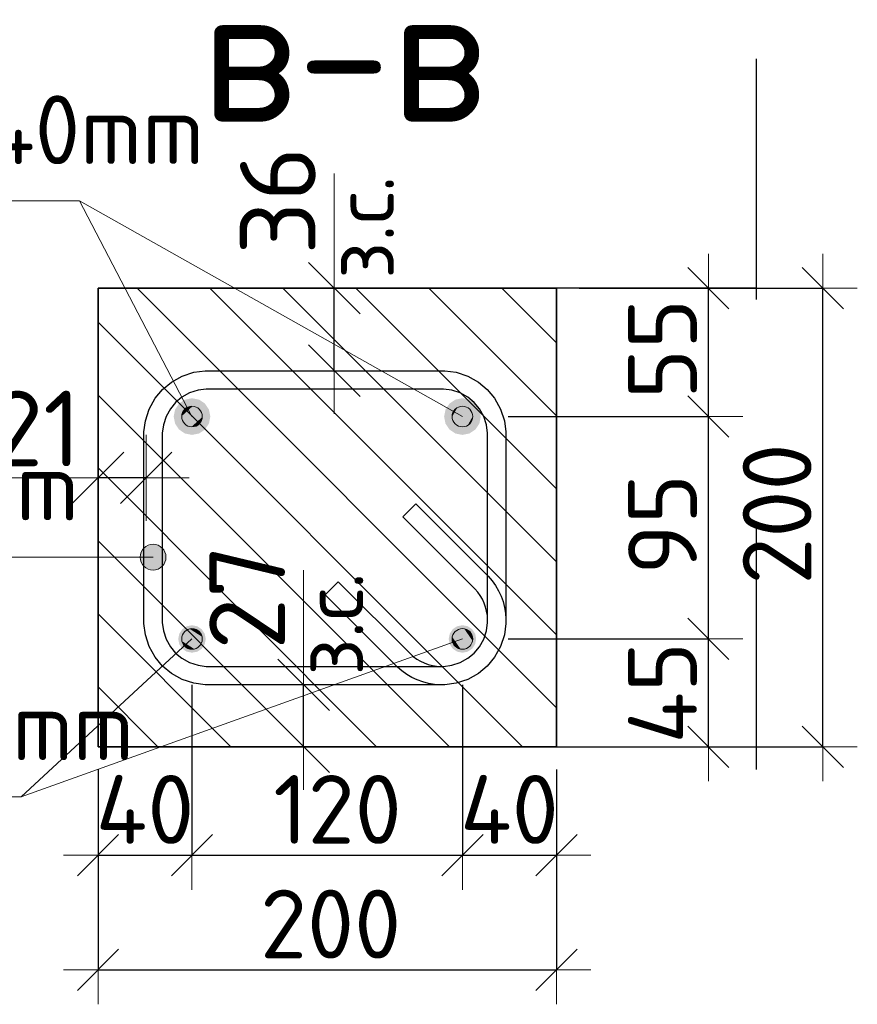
# Model space of a CAD drawing. Header units: metres. Extents: x -38 to 98, y -15 to 21.
# Tile 113 of 124: x 87.884 to 88.249, y -6.725 to -6.296. Entities that reach past the tile are written whole.
import ezdxf

# ---------------------------------------------------------------- set-up
doc = ezdxf.new("R2010")
doc.units = ezdxf.units.M
doc.header["$PDMODE"] = 65
doc.linetypes.add('______4', pattern=[0.135, 0.105, -0.03])
for name, color, linetype, lineweight in [('XR$5$Арм.стержн. Хомут', 240, 'Continuous', 35), ('XR$5$Арм.стержн.горизонт. 1', 180, 'Continuous', 35), ('XR$5$Арм.стержн.горизонт. 2', 202, 'Continuous', 35), ('XR$5$Перекрытие (1)', 7, 'Continuous', 35), ('XR$5$Размерная линия (1)', 7, 'Continuous', 13), ('XR$5$Размерная линия_ общее', 7, 'Continuous', 13)]:
    doc.layers.add(name, color=color, linetype=linetype, lineweight=lineweight)
doc.styles.add('ISOCPEUR', font='txt')
doc.dimstyles.new('DIMSTYLE_11', dxfattribs={"dimtxt": 0.033, "dimasz": 0.0375, "dimexe": 0, "dimexo": 0, "dimgap": 0.0165, "dimtad": 2, "dimdec": 0, "dimlfac": 1000, "dimrnd": 1, "dimzin": 12, "dimdsep": 46, "dimtxsty": 'ISOCPEUR', "dimblk1": 'ALL_ML_STRICH', "dimblk2": 'ALL_ML_STRICH', "dimsah": 1, "dimcen": 0, "dimclrd": 7, "dimclre": 256, "dimclrt": 7, "dimadec": 0, "dimazin": 0, "dimtfac": 1, "dimtdec": 0, "dimtix": 1, "dimtmove": 2, "dimatfit": 3, "dimfxl": 0, "dimtvp": 1.2, "dimtzin": 0, "dimlwd": 0, "dimlwe": -3, "dimarcsym": 0})
doc.dimstyles.new('DIMSTYLE_23', dxfattribs={"dimtxt": 0.03, "dimasz": 0.03, "dimexe": 0, "dimexo": 0, "dimgap": 0.015, "dimtad": 2, "dimdec": 0, "dimlfac": 1000, "dimrnd": 5, "dimzin": 12, "dimdsep": 46, "dimtxsty": 'ISOCPEUR', "dimblk1": 'ALL_ML_STRICH', "dimblk2": 'ALL_ML_STRICH', "dimsah": 1, "dimcen": 0, "dimclrd": 7, "dimclre": 256, "dimclrt": 7, "dimadec": 0, "dimazin": 0, "dimtfac": 1, "dimtdec": 0, "dimtix": 1, "dimtmove": 2, "dimatfit": 3, "dimfxl": 0, "dimtvp": 1.2, "dimtzin": 0, "dimlwd": 0, "dimlwe": -3, "dimarcsym": 0})
doc.dimstyles.new('DIMSTYLE_24', dxfattribs={"dimtxt": 0.03, "dimasz": 0.03, "dimexe": 0, "dimexo": 0, "dimgap": 0.015, "dimtad": 2, "dimdec": 0, "dimlfac": 1000, "dimrnd": 5, "dimzin": 12, "dimdsep": 46, "dimtxsty": 'ISOCPEUR', "dimblk1": 'ALL_ML_STRICH', "dimblk2": 'ALL_ML_STRICH', "dimsah": 1, "dimcen": 0, "dimclrd": 7, "dimclre": 256, "dimclrt": 7, "dimadec": 0, "dimazin": 0, "dimtfac": 1, "dimtdec": 0, "dimtix": 1, "dimtmove": 2, "dimatfit": 3, "dimfxl": 0, "dimtzin": 0, "dimlwd": 0, "dimlwe": -3, "dimarcsym": 0})

# ---------------------------------------------------------------- blocks, each defined once
blk = doc.blocks.new('ALL_ML_STRICH')
at = {"color": 0, "linetype": 'ByBlock', "lineweight": -2}
for p, q in [((0, -0.5), (0, 0.5)), ((-0.3, -0.3), (0.3, 0.3)), ((-1, 0), (0.5, 0))]:
    blk.add_line(p, q, dxfattribs=at)
blk = doc.blocks.new('*D409')
at = {"layer": 'DEFPOINTS', "color": 7, "linetype": 'Continuous', "lineweight": 13, "transparency": 33554687}
for p in [(87.95908, -6.56571), (87.91808, -6.61271), (87.91808, -6.66006)]:
    blk.add_point(p, dxfattribs=at)
at = {"layer": 'XR$5$Размерная линия (1)', "color": 9, "linetype": 'Continuous', "lineweight": -2, "true_color": 0xc7c7c7, "transparency": 33554687}
for p, q in [((87.95908, -6.58571), (87.95908, -6.66006)), ((87.91808, -6.63271), (87.91808, -6.66006))]:
    blk.add_line(p, q, dxfattribs=at)
at = {"layer": 'XR$5$Размерная линия (1)', "color": 7, "linetype": 'Continuous', "lineweight": -2, "transparency": 33554687}
blk.add_line((87.91808, -6.66006), (87.95908, -6.66006), dxfattribs=at)
at = {"layer": 'XR$5$Размерная линия (1)', "color": 7, "linetype": 'Continuous', "lineweight": 13, "transparency": 33554687, "xscale": 0.03, "yscale": 0.03, "zscale": 0.03, "rotation": 180}
blk.add_blockref('ALL_ML_STRICH', (87.91808, -6.66006), dxfattribs=at)
at = {"layer": 'XR$5$Размерная линия (1)', "color": 7, "linetype": 'Continuous', "lineweight": 13, "transparency": 33554687, "xscale": 0.03, "yscale": 0.03, "zscale": 0.03}
blk.add_blockref('ALL_ML_STRICH', (87.95908, -6.66006), dxfattribs=at)
at = {"layer": 'XR$5$Размерная линия (1)', "color": 7, "linetype": 'Continuous', "lineweight": 13, "transparency": 33554687, "insert": (87.93858, -6.64006), "char_height": 0.03, "width": 0.06, "attachment_point": 5, "style": 'ISOCPEUR'}
blk.add_mtext('\\A1;{40}', dxfattribs=at)
blk = doc.blocks.new('*D410')
at = {"layer": 'DEFPOINTS', "color": 7, "linetype": 'Continuous', "lineweight": 13, "transparency": 33554687}
for p in [(87.95908, -6.56571), (88.07708, -6.56571), (87.95908, -6.66006)]:
    blk.add_point(p, dxfattribs=at)
at = {"layer": 'XR$5$Размерная линия (1)', "color": 9, "linetype": 'Continuous', "lineweight": -2, "true_color": 0xc7c7c7, "transparency": 33554687}
for p, q in [((87.95908, -6.58571), (87.95908, -6.66006)), ((88.07708, -6.58571), (88.07708, -6.66006))]:
    blk.add_line(p, q, dxfattribs=at)
at = {"layer": 'XR$5$Размерная линия (1)', "color": 7, "linetype": 'Continuous', "lineweight": -2, "transparency": 33554687}
blk.add_line((87.95908, -6.66006), (88.07708, -6.66006), dxfattribs=at)
at = {"layer": 'XR$5$Размерная линия (1)', "color": 7, "linetype": 'Continuous', "lineweight": 13, "transparency": 33554687, "xscale": 0.03, "yscale": 0.03, "zscale": 0.03, "rotation": 180}
blk.add_blockref('ALL_ML_STRICH', (87.95908, -6.66006), dxfattribs=at)
at = {"layer": 'XR$5$Размерная линия (1)', "color": 7, "linetype": 'Continuous', "lineweight": 13, "transparency": 33554687, "xscale": 0.03, "yscale": 0.03, "zscale": 0.03}
blk.add_blockref('ALL_ML_STRICH', (88.07708, -6.66006), dxfattribs=at)
at = {"layer": 'XR$5$Размерная линия (1)', "color": 7, "linetype": 'Continuous', "lineweight": 13, "transparency": 33554687, "insert": (88.02258, -6.64006), "char_height": 0.03, "width": 0.09, "attachment_point": 5, "style": 'ISOCPEUR'}
blk.add_mtext('\\A1;{120}', dxfattribs=at)
blk = doc.blocks.new('*D411')
at = {"layer": 'DEFPOINTS', "color": 7, "linetype": 'Continuous', "lineweight": 13, "transparency": 33554687}
for p in [(88.07708, -6.56571), (88.11808, -6.61271), (88.07708, -6.66006)]:
    blk.add_point(p, dxfattribs=at)
at = {"layer": 'XR$5$Размерная линия (1)', "color": 9, "linetype": 'Continuous', "lineweight": -2, "true_color": 0xc7c7c7, "transparency": 33554687}
for p, q in [((88.07708, -6.58571), (88.07708, -6.66006)), ((88.11808, -6.63271), (88.11808, -6.66006))]:
    blk.add_line(p, q, dxfattribs=at)
at = {"layer": 'XR$5$Размерная линия (1)', "color": 7, "linetype": 'Continuous', "lineweight": -2, "transparency": 33554687}
blk.add_line((88.07708, -6.66006), (88.11808, -6.66006), dxfattribs=at)
at = {"layer": 'XR$5$Размерная линия (1)', "color": 7, "linetype": 'Continuous', "lineweight": 13, "transparency": 33554687, "xscale": 0.03, "yscale": 0.03, "zscale": 0.03, "rotation": 180}
blk.add_blockref('ALL_ML_STRICH', (88.07708, -6.66006), dxfattribs=at)
at = {"layer": 'XR$5$Размерная линия (1)', "color": 7, "linetype": 'Continuous', "lineweight": 13, "transparency": 33554687, "xscale": 0.03, "yscale": 0.03, "zscale": 0.03}
blk.add_blockref('ALL_ML_STRICH', (88.11808, -6.66006), dxfattribs=at)
at = {"layer": 'XR$5$Размерная линия (1)', "color": 7, "linetype": 'Continuous', "lineweight": 13, "transparency": 33554687, "insert": (88.09758, -6.64006), "char_height": 0.03, "width": 0.06, "attachment_point": 5, "style": 'ISOCPEUR'}
blk.add_mtext('\\A1;{40}', dxfattribs=at)
blk = doc.blocks.new('*D412')
at = {"layer": 'DEFPOINTS', "color": 7, "linetype": 'Continuous', "lineweight": 13, "transparency": 33554687}
for p in [(87.91808, -6.61271), (88.11808, -6.61271), (87.91808, -6.71006)]:
    blk.add_point(p, dxfattribs=at)
at = {"layer": 'XR$5$Размерная линия (1)', "color": 9, "linetype": 'Continuous', "lineweight": -2, "true_color": 0xc7c7c7, "transparency": 33554687}
for p, q in [((87.91808, -6.62271), (87.91808, -6.71006)), ((88.11808, -6.62271), (88.11808, -6.71006))]:
    blk.add_line(p, q, dxfattribs=at)
at = {"layer": 'XR$5$Размерная линия (1)', "color": 7, "linetype": 'Continuous', "lineweight": -2, "transparency": 33554687}
blk.add_line((87.91808, -6.71006), (88.11808, -6.71006), dxfattribs=at)
at = {"layer": 'XR$5$Размерная линия (1)', "color": 7, "linetype": 'Continuous', "lineweight": 13, "transparency": 33554687, "xscale": 0.03, "yscale": 0.03, "zscale": 0.03, "rotation": 180}
blk.add_blockref('ALL_ML_STRICH', (87.91808, -6.71006), dxfattribs=at)
at = {"layer": 'XR$5$Размерная линия (1)', "color": 7, "linetype": 'Continuous', "lineweight": 13, "transparency": 33554687, "xscale": 0.03, "yscale": 0.03, "zscale": 0.03}
blk.add_blockref('ALL_ML_STRICH', (88.11808, -6.71006), dxfattribs=at)
at = {"layer": 'XR$5$Размерная линия (1)', "color": 7, "linetype": 'Continuous', "lineweight": 13, "transparency": 33554687, "insert": (88.01958, -6.69006), "char_height": 0.03, "width": 0.09, "attachment_point": 5, "style": 'ISOCPEUR'}
blk.add_mtext('\\A1;{200}', dxfattribs=at)
blk = doc.blocks.new('*D413')
at = {"layer": 'DEFPOINTS', "color": 7, "linetype": 'Continuous', "lineweight": 13, "transparency": 33554687}
for p in [(88.11808, -6.41271), (88.12023, -6.61271), (88.23438, -6.61271)]:
    blk.add_point(p, dxfattribs=at)
at = {"layer": 'XR$5$Размерная линия (1)', "color": 9, "linetype": 'Continuous', "lineweight": -2, "true_color": 0xc7c7c7, "transparency": 33554687}
for p, q in [((88.12808, -6.41271), (88.23438, -6.41271)), ((88.13023, -6.61271), (88.23438, -6.61271))]:
    blk.add_line(p, q, dxfattribs=at)
at = {"layer": 'XR$5$Размерная линия (1)', "color": 7, "linetype": 'Continuous', "lineweight": -2, "transparency": 33554687}
blk.add_line((88.23438, -6.61271), (88.23438, -6.41271), dxfattribs=at)
at = {"layer": 'XR$5$Размерная линия (1)', "color": 7, "linetype": 'Continuous', "lineweight": 13, "transparency": 33554687, "xscale": 0.03, "yscale": 0.03, "zscale": 0.03}
for p, rotation in [((88.23438, -6.41271), 90), ((88.23438, -6.61271), 270)]:
    blk.add_blockref('ALL_ML_STRICH', p, dxfattribs=dict(at, rotation=rotation))
at = {"layer": 'XR$5$Размерная линия (1)', "color": 7, "linetype": 'Continuous', "lineweight": 13, "transparency": 33554687, "insert": (88.21438, -6.51121), "char_height": 0.03, "width": 0.09, "attachment_point": 5, "rotation": 90, "style": 'ISOCPEUR'}
blk.add_mtext('\\A1;{200}', dxfattribs=at)
blk = doc.blocks.new('*D458')
at = {"layer": 'DEFPOINTS', "color": 7, "linetype": 'Continuous', "lineweight": 13, "transparency": 33554687}
for p in [(87.93908, -6.49542), (87.93908, -6.5129), (87.91808, -6.53541)]:
    blk.add_point(p, dxfattribs=at)
at = {"layer": 'XR$5$Размерная линия_ общее', "color": 253, "linetype": 'Continuous', "lineweight": -2, "true_color": 0xa0a0a0, "transparency": 33554687}
for p, q in [((87.91808, -6.51541), (87.91808, -6.49542)), ((87.93908, -6.49542), (87.93908, -6.49542))]:
    blk.add_line(p, q, dxfattribs=at)
at = {"layer": 'XR$5$Размерная линия_ общее', "color": 7, "linetype": 'Continuous', "lineweight": -2, "transparency": 33554687}
blk.add_line((87.93908, -6.49542), (87.91808, -6.49542), dxfattribs=at)
at = {"layer": 'XR$5$Размерная линия_ общее', "color": 7, "linetype": 'Continuous', "lineweight": 13, "transparency": 33554687, "xscale": 0.0375, "yscale": 0.0375, "zscale": 0.0375}
for p, rotation in [((87.91808, -6.49542), 180), ((87.93908, -6.49542), 360)]:
    blk.add_blockref('ALL_ML_STRICH', p, dxfattribs=dict(at, rotation=rotation))
at = {"layer": 'XR$5$Размерная линия_ общее', "color": 7, "linetype": 'Continuous', "lineweight": 13, "transparency": 33554687, "insert": (87.89113, -6.47392), "char_height": 0.033, "width": 0.066, "attachment_point": 5, "style": 'ISOCPEUR'}
blk.add_mtext('\\A1;{21}', dxfattribs=at)
at = {"layer": 'XR$5$Размерная линия_ общее', "color": 7, "linetype": 'Continuous', "lineweight": 13, "transparency": 33554687, "insert": (87.86679, -6.54531), "char_height": 0.027, "width": 0.00135, "attachment_point": 1, "rotation": 180, "line_spacing_factor": 0.60241, "style": 'ISOCPEUR'}
blk.add_mtext('з.с.', dxfattribs=at)
blk = doc.blocks.new('*D459')
at = {"layer": 'DEFPOINTS', "color": 7, "linetype": 'Continuous', "lineweight": 13, "transparency": 33554687}
for p in [(88.04778, -6.58571), (88.00779, -6.61271), (88.0206, -6.61271)]:
    blk.add_point(p, dxfattribs=at)
at = {"layer": 'XR$5$Размерная линия_ общее', "color": 253, "linetype": 'Continuous', "lineweight": -2, "true_color": 0xa0a0a0, "transparency": 33554687}
for p, q in [((88.02778, -6.58571), (88.00779, -6.58571)), ((88.00779, -6.61271), (88.00779, -6.61271))]:
    blk.add_line(p, q, dxfattribs=at)
at = {"layer": 'XR$5$Размерная линия_ общее', "color": 7, "linetype": 'Continuous', "lineweight": -2, "transparency": 33554687}
blk.add_line((88.00779, -6.61271), (88.00779, -6.58571), dxfattribs=at)
at = {"layer": 'XR$5$Размерная линия_ общее', "color": 7, "linetype": 'Continuous', "lineweight": 13, "transparency": 33554687, "xscale": 0.0375, "yscale": 0.0375, "zscale": 0.0375}
for p, rotation in [((88.00779, -6.58571), 90), ((88.00779, -6.61271), 270)]:
    blk.add_blockref('ALL_ML_STRICH', p, dxfattribs=dict(at, rotation=rotation))
at = {"layer": 'XR$5$Размерная линия_ общее', "color": 7, "linetype": 'Continuous', "lineweight": 13, "transparency": 33554687, "insert": (87.98314, -6.54754), "char_height": 0.033, "width": 0.066, "attachment_point": 5, "rotation": 90, "style": 'ISOCPEUR'}
blk.add_mtext('\\A1;{27}', dxfattribs=at)
at = {"layer": 'XR$5$Размерная линия_ общее', "color": 7, "linetype": 'Continuous', "lineweight": 13, "transparency": 33554687, "insert": (88.00681, -6.5817), "char_height": 0.027, "width": 0.00135, "attachment_point": 1, "rotation": 90, "line_spacing_factor": 0.60241, "style": 'ISOCPEUR'}
blk.add_mtext('з.с.', dxfattribs=at)
blk = doc.blocks.new('*D559')
at = {"layer": 'DEFPOINTS', "color": 7, "linetype": 'Continuous', "lineweight": 13, "transparency": 33554687}
for p in [(88.06116, -6.41271), (88.02118, -6.44871), (88.03399, -6.44871)]:
    blk.add_point(p, dxfattribs=at)
at = {"layer": 'XR$5$Размерная линия_ общее', "color": 253, "linetype": 'Continuous', "lineweight": -2, "true_color": 0xa0a0a0, "transparency": 33554687}
for p, q in [((88.04116, -6.41271), (88.02118, -6.41271)), ((88.02118, -6.44871), (88.02118, -6.44871))]:
    blk.add_line(p, q, dxfattribs=at)
at = {"layer": 'XR$5$Размерная линия_ общее', "color": 7, "linetype": 'Continuous', "lineweight": -2, "transparency": 33554687}
blk.add_line((88.02118, -6.44871), (88.02118, -6.41271), dxfattribs=at)
at = {"layer": 'XR$5$Размерная линия_ общее', "color": 7, "linetype": 'Continuous', "lineweight": 13, "transparency": 33554687, "xscale": 0.0375, "yscale": 0.0375, "zscale": 0.0375}
for p, rotation in [((88.02118, -6.41271), 90), ((88.02118, -6.44871), 270)]:
    blk.add_blockref('ALL_ML_STRICH', p, dxfattribs=dict(at, rotation=rotation))
at = {"layer": 'XR$5$Размерная линия_ общее', "color": 7, "linetype": 'Continuous', "lineweight": 13, "transparency": 33554687, "insert": (87.99653, -6.37454), "char_height": 0.033, "width": 0.066, "attachment_point": 5, "rotation": 90, "style": 'ISOCPEUR'}
blk.add_mtext('\\A1;{36}', dxfattribs=at)
at = {"layer": 'XR$5$Размерная линия_ общее', "color": 7, "linetype": 'Continuous', "lineweight": 13, "transparency": 33554687, "insert": (88.0202, -6.4087), "char_height": 0.027, "width": 0.00135, "attachment_point": 1, "rotation": 90, "line_spacing_factor": 0.60241, "style": 'ISOCPEUR'}
blk.add_mtext('з.с.', dxfattribs=at)
blk = doc.blocks.new('*D560')
at = {"layer": 'DEFPOINTS', "color": 7, "linetype": 'Continuous', "lineweight": 13, "transparency": 33554687}
for p in [(88.07708, -6.56571), (88.11808, -6.61271), (88.18438, -6.61271)]:
    blk.add_point(p, dxfattribs=at)
at = {"layer": 'XR$5$Размерная линия (1)', "color": 9, "linetype": 'Continuous', "lineweight": -2, "true_color": 0xc7c7c7, "transparency": 33554687}
for p, q in [((88.09708, -6.56571), (88.18438, -6.56571)), ((88.13808, -6.61271), (88.18438, -6.61271))]:
    blk.add_line(p, q, dxfattribs=at)
at = {"layer": 'XR$5$Размерная линия (1)', "color": 7, "linetype": 'Continuous', "lineweight": -2, "transparency": 33554687}
blk.add_line((88.18438, -6.61271), (88.18438, -6.56571), dxfattribs=at)
at = {"layer": 'XR$5$Размерная линия (1)', "color": 7, "linetype": 'Continuous', "lineweight": 13, "transparency": 33554687, "xscale": 0.03, "yscale": 0.03, "zscale": 0.03}
for p, rotation in [((88.18438, -6.56571), 90), ((88.18438, -6.61271), 270)]:
    blk.add_blockref('ALL_ML_STRICH', p, dxfattribs=dict(at, rotation=rotation))
at = {"layer": 'XR$5$Размерная линия (1)', "color": 7, "linetype": 'Continuous', "lineweight": 13, "transparency": 33554687, "insert": (88.16438, -6.58921), "char_height": 0.03, "width": 0.06, "attachment_point": 5, "rotation": 90, "style": 'ISOCPEUR'}
blk.add_mtext('\\A1;{45}', dxfattribs=at)
blk = doc.blocks.new('*D561')
at = {"layer": 'DEFPOINTS', "color": 7, "linetype": 'Continuous', "lineweight": 13, "transparency": 33554687}
for p in [(88.07708, -6.46871), (88.07708, -6.56571), (88.18438, -6.56571)]:
    blk.add_point(p, dxfattribs=at)
at = {"layer": 'XR$5$Размерная линия (1)', "color": 9, "linetype": 'Continuous', "lineweight": -2, "true_color": 0xc7c7c7, "transparency": 33554687}
for p, q in [((88.09708, -6.46871), (88.18438, -6.46871)), ((88.09708, -6.56571), (88.18438, -6.56571))]:
    blk.add_line(p, q, dxfattribs=at)
at = {"layer": 'XR$5$Размерная линия (1)', "color": 7, "linetype": 'Continuous', "lineweight": -2, "transparency": 33554687}
blk.add_line((88.18438, -6.56571), (88.18438, -6.46871), dxfattribs=at)
at = {"layer": 'XR$5$Размерная линия (1)', "color": 7, "linetype": 'Continuous', "lineweight": 13, "transparency": 33554687, "xscale": 0.03, "yscale": 0.03, "zscale": 0.03}
for p, rotation in [((88.18438, -6.46871), 90), ((88.18438, -6.56571), 270)]:
    blk.add_blockref('ALL_ML_STRICH', p, dxfattribs=dict(at, rotation=rotation))
at = {"layer": 'XR$5$Размерная линия (1)', "color": 7, "linetype": 'Continuous', "lineweight": 13, "transparency": 33554687, "insert": (88.16438, -6.51571), "char_height": 0.03, "width": 0.06, "attachment_point": 5, "rotation": 90, "style": 'ISOCPEUR'}
blk.add_mtext('\\A1;{95}', dxfattribs=at)
blk = doc.blocks.new('*D562')
at = {"layer": 'DEFPOINTS', "color": 7, "linetype": 'Continuous', "lineweight": 13, "transparency": 33554687}
for p in [(88.11808, -6.41271), (88.07708, -6.46871), (88.18438, -6.46871)]:
    blk.add_point(p, dxfattribs=at)
at = {"layer": 'XR$5$Размерная линия (1)', "color": 9, "linetype": 'Continuous', "lineweight": -2, "true_color": 0xc7c7c7, "transparency": 33554687}
for p, q in [((88.13808, -6.41271), (88.18438, -6.41271)), ((88.09708, -6.46871), (88.18438, -6.46871))]:
    blk.add_line(p, q, dxfattribs=at)
at = {"layer": 'XR$5$Размерная линия (1)', "color": 7, "linetype": 'Continuous', "lineweight": -2, "transparency": 33554687}
blk.add_line((88.18438, -6.46871), (88.18438, -6.41271), dxfattribs=at)
at = {"layer": 'XR$5$Размерная линия (1)', "color": 7, "linetype": 'Continuous', "lineweight": 13, "transparency": 33554687, "xscale": 0.03, "yscale": 0.03, "zscale": 0.03}
for p, rotation in [((88.18438, -6.41271), 90), ((88.18438, -6.46871), 270)]:
    blk.add_blockref('ALL_ML_STRICH', p, dxfattribs=dict(at, rotation=rotation))
at = {"layer": 'XR$5$Размерная линия (1)', "color": 7, "linetype": 'Continuous', "lineweight": 13, "transparency": 33554687, "insert": (88.16438, -6.43921), "char_height": 0.03, "width": 0.06, "attachment_point": 5, "rotation": 90, "style": 'ISOCPEUR'}
blk.add_mtext('\\A1;{55}', dxfattribs=at)

msp = doc.modelspace()

# ---------------------------------------------------------------- hatches: boundary and pattern name
at = {"linetype": 'Continuous', "lineweight": 13, "transparency": 33554687}
h = msp.add_hatch(dxfattribs=at)
h.set_pattern_fill('__________540', scale=0.015, style=0, pattern_type=2)
h.set_pattern_definition([(135, (0, 0), (-0.031819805, -0.031819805), [0.4, -0.05, 0, -0.05]), (135, (-0.01591, -0.01591), (-0.031819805, -0.031819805), [0.8, -0.1, 0.1, -0.1])])
h.paths.add_polyline_path([(88.11808, -6.41271), (87.91808, -6.41271), (87.91808, -6.61271), (88.11808, -6.61271)], flags=0)
at = {"layer": 'XR$5$Арм.стержн. Хомут', "linetype": 'Continuous', "lineweight": 13, "transparency": 33554687}
for points in [[(87.93725, -6.53285), (87.93725, -6.52722), (87.93646, -6.53004)], [(87.93725, -6.52722), (87.93927, -6.53487), (87.93927, -6.5252)], [(87.93725, -6.52722), (87.93725, -6.53285), (87.93927, -6.53487)], [(87.93927, -6.5252), (87.94208, -6.53566), (87.94208, -6.52441)], [(87.93927, -6.5252), (87.93927, -6.53487), (87.94208, -6.53566)], [(87.94208, -6.52441), (87.94208, -6.53566), (87.9449, -6.53487)], [(87.94208, -6.52441), (87.9449, -6.53487), (87.9449, -6.5252)], [(87.9449, -6.5252), (87.9449, -6.53487), (87.94692, -6.53285)], [(87.9449, -6.5252), (87.94692, -6.53285), (87.94692, -6.52722)], [(87.94692, -6.52722), (87.94692, -6.53285), (87.94771, -6.53004)]]:
    msp.add_hatch(color=7, dxfattribs=at).paths.add_polyline_path(points)
at = {"layer": 'XR$5$Арм.стержн.горизонт. 1', "linetype": 'Continuous', "lineweight": 50, "transparency": 33554687}
for points in [[(87.96708, -6.46871), (87.96648, -6.46565), (87.96474, -6.46305), (87.96215, -6.46132), (87.95908, -6.46071), (87.95602, -6.46132), (87.95343, -6.46305), (87.95169, -6.46565), (87.95108, -6.46871), (87.95169, -6.47177), (87.95343, -6.47437), (87.95602, -6.4761), (87.95908, -6.47671), (87.96215, -6.4761), (87.96474, -6.47437), (87.96648, -6.47177)], [(88.08508, -6.46871), (88.08448, -6.46565), (88.08274, -6.46305), (88.08015, -6.46132), (88.07708, -6.46071), (88.07402, -6.46132), (88.07143, -6.46305), (88.06969, -6.46565), (88.06908, -6.46871), (88.06969, -6.47177), (88.07143, -6.47437), (88.07402, -6.4761), (88.07708, -6.47671), (88.08015, -6.4761), (88.08274, -6.47437), (88.08448, -6.47177)]]:
    msp.add_hatch(color=7, dxfattribs=at).paths.add_polyline_path(points)
at = {"layer": 'XR$5$Арм.стержн.горизонт. 1', "linetype": 'Continuous', "lineweight": 13, "transparency": 33554687}
for points in [[(87.95929, -6.46424), (87.9553, -6.46632), (87.95461, -6.46851)], [(87.95929, -6.46424), (87.95461, -6.46851), (87.96147, -6.46493)], [(87.96147, -6.46493), (87.95461, -6.46851), (87.9551, -6.47079)], [(87.96147, -6.46493), (87.9551, -6.47079), (87.96307, -6.46663)], [(87.96307, -6.46663), (87.9551, -6.47079), (87.95669, -6.4725)], [(87.9553, -6.46632), (87.95929, -6.46424), (87.957, -6.46472)], [(87.96307, -6.46663), (87.95669, -6.4725), (87.96356, -6.46892)], [(88.07261, -6.46877), (88.07482, -6.46485), (88.07316, -6.4665)], [(88.07482, -6.46485), (88.07261, -6.46877), (88.07323, -6.47098)], [(88.07482, -6.46485), (88.07323, -6.47098), (88.07702, -6.46424)], [(88.07702, -6.46424), (88.07323, -6.47098), (88.07488, -6.47263)], [(88.07702, -6.46424), (88.07488, -6.47263), (88.07929, -6.46479)], [(88.07929, -6.46479), (88.07488, -6.47263), (88.07715, -6.47319)], [(88.07929, -6.46479), (88.07715, -6.47319), (88.08094, -6.46644)], [(88.08094, -6.46644), (88.07715, -6.47319), (88.07935, -6.47257)], [(88.08094, -6.46644), (88.07935, -6.47257), (88.08156, -6.46865)], [(87.96356, -6.46892), (87.95669, -6.4725), (87.95888, -6.47318)], [(87.96356, -6.46892), (87.95888, -6.47318), (87.96287, -6.4711)], [(87.96287, -6.4711), (87.95888, -6.47318), (87.96117, -6.4727)], [(88.08156, -6.46865), (88.07935, -6.47257), (88.08101, -6.47092)]]:
    msp.add_hatch(color=7, dxfattribs=at).paths.add_polyline_path(points)
at = {"layer": 'XR$5$Арм.стержн.горизонт. 2', "linetype": 'Continuous', "lineweight": 50, "transparency": 33554687}
for points in [[(87.96508, -6.56571), (87.96463, -6.56342), (87.96333, -6.56147), (87.96138, -6.56017), (87.95908, -6.55971), (87.95679, -6.56017), (87.95484, -6.56147), (87.95354, -6.56342), (87.95308, -6.56571), (87.95354, -6.56801), (87.95484, -6.56995), (87.95679, -6.57126), (87.95908, -6.57171), (87.96138, -6.57126), (87.96333, -6.56995), (87.96463, -6.56801)], [(88.08308, -6.56571), (88.08263, -6.56342), (88.08133, -6.56147), (88.07938, -6.56017), (88.07708, -6.55971), (88.07479, -6.56017), (88.07284, -6.56147), (88.07154, -6.56342), (88.07108, -6.56571), (88.07154, -6.56801), (88.07284, -6.56995), (88.07479, -6.57126), (88.07708, -6.57171), (88.07938, -6.57126), (88.08133, -6.56995), (88.08263, -6.56801)]]:
    msp.add_hatch(color=34, dxfattribs=at).paths.add_polyline_path(points)
at = {"layer": 'XR$5$Арм.стержн.горизонт. 2', "linetype": 'Continuous', "lineweight": 13, "transparency": 33554687}
for points in [[(87.95603, -6.56241), (87.96336, -6.56703), (87.95811, -6.56134)], [(87.95811, -6.56134), (87.96336, -6.56703), (87.96345, -6.56474)], [(87.95811, -6.56134), (87.96345, -6.56474), (87.9604, -6.56143)], [(87.9604, -6.56143), (87.96345, -6.56474), (87.96239, -6.56266)], [(88.07366, -6.56283), (88.0786, -6.56995), (88.07557, -6.56148)], [(88.07557, -6.56148), (88.08051, -6.5686), (88.0779, -6.56131)], [(88.07557, -6.56148), (88.0786, -6.56995), (88.08051, -6.5686)], [(88.0779, -6.56131), (88.08051, -6.5686), (88.08149, -6.56653)], [(88.0779, -6.56131), (88.08149, -6.56653), (88.07997, -6.56229)], [(87.95472, -6.56669), (87.96006, -6.57008), (87.95481, -6.5644)], [(87.95481, -6.5644), (87.96214, -6.56902), (87.95603, -6.56241)], [(87.95481, -6.5644), (87.96006, -6.57008), (87.96214, -6.56902)], [(87.95603, -6.56241), (87.96214, -6.56902), (87.96336, -6.56703)], [(88.07268, -6.5649), (88.07627, -6.57011), (88.07366, -6.56283)], [(88.0742, -6.56913), (88.07268, -6.5649), (88.07285, -6.56723)], [(88.07268, -6.5649), (88.0742, -6.56913), (88.07627, -6.57011)], [(88.07366, -6.56283), (88.07627, -6.57011), (88.0786, -6.56995)], [(88.07997, -6.56229), (88.08149, -6.56653), (88.08132, -6.5642)], [(87.95777, -6.56999), (87.95472, -6.56669), (87.95578, -6.56877)], [(87.95472, -6.56669), (87.95777, -6.56999), (87.96006, -6.57008)]]:
    msp.add_hatch(color=7, dxfattribs=at).paths.add_polyline_path(points)

# ---------------------------------------------------------------- linework, layer by layer
at = {"color": 7, "linetype": '______4', "lineweight": 25, "transparency": 33554687}
msp.add_line((88.20526, -6.31271), (88.20526, -6.71271), dxfattribs=at)
at = {"color": 7, "linetype": 'Continuous', "lineweight": 13, "transparency": 33554687}
for p, q in [((88.02118, -6.41271), (88.02118, -6.36271)), ((87.91808, -6.49542), (87.86808, -6.49542)), ((88.00779, -6.58571), (88.00779, -6.53571))]:
    msp.add_line(p, q, dxfattribs=at)
at = {"color": 7, "linetype": 'Continuous', "lineweight": 35, "transparency": 33554687}
for p, q in [((87.91808, -6.41271), (87.91808, -6.61271)), ((88.11808, -6.41271), (87.91808, -6.41271)), ((88.11808, -6.61271), (88.11808, -6.41271)), ((87.91808, -6.61271), (88.11808, -6.61271))]:
    msp.add_line(p, q, dxfattribs=at)
at = {"layer": 'XR$5$Арм.стержн. Хомут', "color": 7, "linetype": 'Continuous', "lineweight": 13, "transparency": 33554687}
for p, q in [((87.94208, -6.52441), (87.94208, -6.52441)), ((87.86014, -6.53004), (87.94208, -6.53004)), ((87.93646, -6.53004), (87.93646, -6.53004)), ((87.94771, -6.53004), (87.94771, -6.53004)), ((87.94208, -6.53566), (87.94208, -6.53566))]:
    msp.add_line(p, q, dxfattribs=at)
at = {"layer": 'XR$5$Арм.стержн. Хомут', "color": 40, "linetype": 'Continuous', "lineweight": 25, "transparency": 33554687}
msp.add_lwpolyline([(88.02283, -6.54074), (88.05421, -6.57212), (88.05564, -6.57336), (88.05716, -6.57446), (88.05877, -6.57541), (88.06043, -6.57619), (88.06216, -6.57681), (88.06397, -6.57728), (88.06582, -6.57758), (88.0677, -6.57771), (88.06885, -6.57771), (88.07247, -6.57721), (88.07613, -6.576), (88.07949, -6.57412), (88.08222, -6.57184), (88.0845, -6.56911), (88.08637, -6.56576), (88.08758, -6.5621), (88.08808, -6.55848), (88.08808, -6.47594), (88.08758, -6.47233), (88.08637, -6.46867), (88.0845, -6.46531), (88.08222, -6.46258), (88.07949, -6.4603), (88.07613, -6.45842), (88.07247, -6.45722), (88.06885, -6.45671), (87.96532, -6.45671), (87.9617, -6.45722), (87.95804, -6.45842), (87.95468, -6.4603), (87.95195, -6.46258), (87.94967, -6.46531), (87.9478, -6.46867), (87.94659, -6.47233), (87.94608, -6.47594), (87.94608, -6.55848), (87.94659, -6.5621), (87.9478, -6.56576), (87.94967, -6.56911), (87.95195, -6.57184), (87.95468, -6.57412), (87.95804, -6.576), (87.9617, -6.57721), (87.96532, -6.57771), (88.06885, -6.57771), (88.07247, -6.57721), (88.07613, -6.576), (88.07949, -6.57412), (88.08222, -6.57184), (88.0845, -6.56911), (88.08637, -6.56576), (88.08758, -6.5621), (88.08808, -6.55848), (88.08808, -6.55733), (88.08795, -6.55545), (88.08765, -6.5536), (88.08718, -6.55179), (88.08656, -6.55006), (88.08578, -6.5484), (88.08483, -6.54678), (88.08373, -6.54526), (88.0825, -6.54384), (88.05111, -6.51246), (88.05677, -6.5068), (88.08835, -6.53838), (88.09001, -6.54029), (88.09154, -6.54241), (88.09286, -6.54466), (88.09396, -6.547), (88.09483, -6.54942), (88.09549, -6.55195), (88.09591, -6.55453), (88.09608, -6.55705), (88.09608, -6.55903), (88.09541, -6.56391), (88.09373, -6.569), (88.09111, -6.57367), (88.0879, -6.57752), (88.08404, -6.58074), (88.07937, -6.58336), (88.07429, -6.58503), (88.06941, -6.58571), (87.96476, -6.58571), (87.95988, -6.58503), (87.9548, -6.58336), (87.95013, -6.58074), (87.94627, -6.57752), (87.94306, -6.57367), (87.94044, -6.569), (87.93876, -6.56391), (87.93808, -6.55903), (87.93808, -6.47539), (87.93876, -6.47051), (87.94044, -6.46543), (87.94306, -6.46075), (87.94627, -6.4569), (87.95013, -6.45368), (87.9548, -6.45107), (87.95988, -6.44939), (87.96476, -6.44871), (88.06941, -6.44871), (88.07429, -6.44939), (88.07937, -6.45107), (88.08404, -6.45368), (88.0879, -6.4569), (88.09111, -6.46075), (88.09373, -6.46543), (88.09541, -6.47051), (88.09608, -6.47539), (88.09608, -6.55903), (88.09541, -6.56391), (88.09373, -6.569), (88.09111, -6.57367), (88.0879, -6.57752), (88.08404, -6.58074), (88.07937, -6.58336), (88.07429, -6.58503), (88.06941, -6.58571), (88.06742, -6.58571), (88.0649, -6.58553), (88.06232, -6.58512), (88.05979, -6.58446), (88.05737, -6.58358), (88.05504, -6.58249), (88.05278, -6.58116), (88.05066, -6.57964), (88.04876, -6.57798), (88.01717, -6.5464), (88.02283, -6.54074)], dxfattribs=at)
msp.add_lwpolyline([(88.02283, -6.54074), (88.05421, -6.57212), (88.05564, -6.57336), (88.05716, -6.57446), (88.05877, -6.57541), (88.06043, -6.57619), (88.06216, -6.57681), (88.06397, -6.57728), (88.06582, -6.57758), (88.0677, -6.57771), (88.06885, -6.57771), (88.07247, -6.57721), (88.07613, -6.576), (88.07949, -6.57412), (88.08222, -6.57184), (88.0845, -6.56911), (88.08637, -6.56576), (88.08758, -6.5621), (88.08808, -6.55848), (88.08808, -6.47594), (88.08758, -6.47233), (88.08637, -6.46867), (88.0845, -6.46531), (88.08222, -6.46258), (88.07949, -6.4603), (88.07613, -6.45842), (88.07247, -6.45722), (88.06885, -6.45671), (87.96532, -6.45671), (87.9617, -6.45722), (87.95804, -6.45842), (87.95468, -6.4603), (87.95195, -6.46258), (87.94967, -6.46531), (87.9478, -6.46867), (87.94659, -6.47233), (87.94608, -6.47594), (87.94608, -6.55848), (87.94659, -6.5621), (87.9478, -6.56576), (87.94967, -6.56911), (87.95195, -6.57184), (87.95468, -6.57412), (87.95804, -6.576), (87.9617, -6.57721), (87.96532, -6.57771), (88.06885, -6.57771), (88.07247, -6.57721), (88.07613, -6.576), (88.07949, -6.57412), (88.08222, -6.57184), (88.0845, -6.56911), (88.08637, -6.56576), (88.08758, -6.5621), (88.08808, -6.55848), (88.08808, -6.55733), (88.08795, -6.55545), (88.08765, -6.5536), (88.08718, -6.55179), (88.08656, -6.55006), (88.08578, -6.5484), (88.08483, -6.54678), (88.08373, -6.54526), (88.0825, -6.54384), (88.05111, -6.51246), (88.05677, -6.5068), (88.08835, -6.53838), (88.09001, -6.54029), (88.09154, -6.54241), (88.09286, -6.54466), (88.09396, -6.547), (88.09483, -6.54942), (88.09549, -6.55195), (88.09591, -6.55453), (88.09608, -6.55705), (88.09608, -6.55903), (88.09541, -6.56391), (88.09373, -6.569), (88.09111, -6.57367), (88.0879, -6.57752), (88.08404, -6.58074), (88.07937, -6.58336), (88.07429, -6.58503), (88.06941, -6.58571), (87.96476, -6.58571), (87.95988, -6.58503), (87.9548, -6.58336), (87.95013, -6.58074), (87.94627, -6.57752), (87.94306, -6.57367), (87.94044, -6.569), (87.93876, -6.56391), (87.93808, -6.55903), (87.93808, -6.47539), (87.93876, -6.47051), (87.94044, -6.46543), (87.94306, -6.46075), (87.94627, -6.4569), (87.95013, -6.45368), (87.9548, -6.45107), (87.95988, -6.44939), (87.96476, -6.44871), (88.06941, -6.44871), (88.07429, -6.44939), (88.07937, -6.45107), (88.08404, -6.45368), (88.0879, -6.4569), (88.09111, -6.46075), (88.09373, -6.46543), (88.09541, -6.47051), (88.09608, -6.47539), (88.09608, -6.55903), (88.09541, -6.56391), (88.09373, -6.569), (88.09111, -6.57367), (88.0879, -6.57752), (88.08404, -6.58074), (88.07937, -6.58336), (88.07429, -6.58503), (88.06941, -6.58571), (88.06742, -6.58571), (88.0649, -6.58553), (88.06232, -6.58512), (88.05979, -6.58446), (88.05737, -6.58358), (88.05504, -6.58249), (88.05278, -6.58116), (88.05066, -6.57964), (88.04876, -6.57798), (88.01717, -6.5464), (88.02283, -6.54074)], dxfattribs=at)
msp.add_lwpolyline([(88.02283, -6.54074), (88.05421, -6.57212), (88.05564, -6.57336), (88.05716, -6.57446), (88.05877, -6.57541), (88.06043, -6.57619), (88.06216, -6.57681), (88.06397, -6.57728), (88.06582, -6.57758), (88.0677, -6.57771), (88.06885, -6.57771), (88.07247, -6.57721), (88.07613, -6.576), (88.07949, -6.57412), (88.08222, -6.57184), (88.0845, -6.56911), (88.08637, -6.56576), (88.08758, -6.5621), (88.08808, -6.55848), (88.08808, -6.47594), (88.08758, -6.47233), (88.08637, -6.46867), (88.0845, -6.46531), (88.08222, -6.46258), (88.07949, -6.4603), (88.07613, -6.45842), (88.07247, -6.45722), (88.06885, -6.45671), (87.96532, -6.45671), (87.9617, -6.45722), (87.95804, -6.45842), (87.95468, -6.4603), (87.95195, -6.46258), (87.94967, -6.46531), (87.9478, -6.46867), (87.94659, -6.47233), (87.94608, -6.47594), (87.94608, -6.55848), (87.94659, -6.5621), (87.9478, -6.56576), (87.94967, -6.56911), (87.95195, -6.57184), (87.95468, -6.57412), (87.95804, -6.576), (87.9617, -6.57721), (87.96532, -6.57771), (88.06885, -6.57771), (88.07247, -6.57721), (88.07613, -6.576), (88.07949, -6.57412), (88.08222, -6.57184), (88.0845, -6.56911), (88.08637, -6.56576), (88.08758, -6.5621), (88.08808, -6.55848), (88.08808, -6.55733), (88.08795, -6.55545), (88.08765, -6.5536), (88.08718, -6.55179), (88.08656, -6.55006), (88.08578, -6.5484), (88.08483, -6.54678), (88.08373, -6.54526), (88.0825, -6.54384), (88.05111, -6.51246), (88.05677, -6.5068), (88.08835, -6.53838), (88.09001, -6.54029), (88.09154, -6.54241), (88.09286, -6.54466), (88.09396, -6.547), (88.09483, -6.54942), (88.09549, -6.55195), (88.09591, -6.55453), (88.09608, -6.55705), (88.09608, -6.55903), (88.09541, -6.56391), (88.09373, -6.569), (88.09111, -6.57367), (88.0879, -6.57752), (88.08404, -6.58074), (88.07937, -6.58336), (88.07429, -6.58503), (88.06941, -6.58571), (87.96476, -6.58571), (87.95988, -6.58503), (87.9548, -6.58336), (87.95013, -6.58074), (87.94627, -6.57752), (87.94306, -6.57367), (87.94044, -6.569), (87.93876, -6.56391), (87.93808, -6.55903), (87.93808, -6.47539), (87.93876, -6.47051), (87.94044, -6.46543), (87.94306, -6.46075), (87.94627, -6.4569), (87.95013, -6.45368), (87.9548, -6.45107), (87.95988, -6.44939), (87.96476, -6.44871), (88.06941, -6.44871), (88.07429, -6.44939), (88.07937, -6.45107), (88.08404, -6.45368), (88.0879, -6.4569), (88.09111, -6.46075), (88.09373, -6.46543), (88.09541, -6.47051), (88.09608, -6.47539), (88.09608, -6.55903), (88.09541, -6.56391), (88.09373, -6.569), (88.09111, -6.57367), (88.0879, -6.57752), (88.08404, -6.58074), (88.07937, -6.58336), (88.07429, -6.58503), (88.06941, -6.58571), (88.06742, -6.58571), (88.0649, -6.58553), (88.06232, -6.58512), (88.05979, -6.58446), (88.05737, -6.58358), (88.05504, -6.58249), (88.05278, -6.58116), (88.05066, -6.57964), (88.04876, -6.57798), (88.01717, -6.5464), (88.02283, -6.54074)], dxfattribs=at)
at = {"layer": 'XR$5$Арм.стержн. Хомут', "color": 7, "linetype": 'Continuous', "lineweight": 13, "transparency": 33554687}
msp.add_circle((87.94208, -6.53004), 0.00563, dxfattribs=at)
at = {"layer": 'XR$5$Арм.стержн.горизонт. 1', "color": 7, "linetype": 'Continuous', "lineweight": 13, "transparency": 33554687}
for p, q in [((87.68199, -6.37463), (87.90999, -6.37463)), ((87.90999, -6.37463), (87.95908, -6.46871)), ((87.90999, -6.37463), (88.07708, -6.46871)), ((87.957, -6.46472), (87.957, -6.46472)), ((87.96307, -6.46663), (87.96307, -6.46663)), ((88.07316, -6.4665), (88.07316, -6.4665)), ((88.07929, -6.46479), (88.07929, -6.46479)), ((87.9551, -6.47079), (87.9551, -6.47079)), ((88.08101, -6.47092), (88.08101, -6.47092)), ((87.96117, -6.4727), (87.96117, -6.4727)), ((88.07488, -6.47263), (88.07488, -6.47263))]:
    msp.add_line(p, q, dxfattribs=at)
for centre in [(87.95908, -6.46871), (88.07708, -6.46871)]:
    msp.add_circle(centre, 0.0045, dxfattribs=at)
at = {"layer": 'XR$5$Арм.стержн.горизонт. 2', "color": 7, "linetype": 'Continuous', "lineweight": 13, "transparency": 33554687}
for p, q in [((88.07557, -6.56148), (88.07557, -6.56148)), ((87.88458, -6.63462), (87.95908, -6.56571)), ((87.88458, -6.63462), (88.07708, -6.56571)), ((87.95603, -6.56241), (87.95603, -6.56241)), ((87.96239, -6.56266), (87.96239, -6.56266)), ((88.08132, -6.5642), (88.08132, -6.5642)), ((87.95578, -6.56877), (87.95578, -6.56877)), ((87.96214, -6.56902), (87.96214, -6.56902)), ((88.07285, -6.56723), (88.07285, -6.56723)), ((88.0786, -6.56995), (88.0786, -6.56995)), ((87.66258, -6.63462), (87.88458, -6.63462))]:
    msp.add_line(p, q, dxfattribs=at)
for centre in [(87.95908, -6.56571), (88.07708, -6.56571)]:
    msp.add_circle(centre, 0.0045, dxfattribs=at)
at = {"layer": 'XR$5$Перекрытие (1)', "color": 7, "linetype": 'Continuous', "lineweight": 25, "transparency": 33554687}
for p, q in [((88.20526, -6.41271), (88.11808, -6.41271)), ((88.11808, -6.61271), (88.20526, -6.61271))]:
    msp.add_line(p, q, dxfattribs=at)

# ---------------------------------------------------------------- texts
at = {"color": 7, "linetype": 'Continuous', "lineweight": 13, "transparency": 33554687, "insert": (88.02537, -6.31007), "char_height": 0.06, "width": 0.1533913, "attachment_point": 5, "style": 'ISOCPEUR'}
msp.add_mtext('\\A1;{\\fISOCPEUR|i0|b0;\\H0.060000;\\W1.000000;\\C7;в-в}\\P', dxfattribs=at)
at = {"layer": 'XR$5$Арм.стержн. Хомут', "color": 7, "linetype": 'Continuous', "lineweight": 25, "transparency": 33554687, "insert": (87.68814, -6.51404), "char_height": 0.03, "width": 0.2575265, "attachment_point": 7, "style": 'ISOCPEUR'}
msp.add_mtext('\\W0.98;ø8 L=700mm ', dxfattribs=at)
at = {"layer": 'XR$5$Арм.стержн.горизонт. 1', "color": 7, "linetype": 'Continuous', "lineweight": 25, "transparency": 33554687, "insert": (87.71199, -6.35863), "char_height": 0.03, "width": 0.296265, "attachment_point": 7, "style": 'ISOCPEUR'}
msp.add_mtext('\\W0.96;ø16 L=2340mm ', dxfattribs=at)
at = {"layer": 'XR$5$Арм.стержн.горизонт. 2', "color": 7, "linetype": 'Continuous', "lineweight": 25, "transparency": 33554687, "insert": (87.69258, -6.61862), "char_height": 0.03, "width": 0.286961, "attachment_point": 7, "style": 'ISOCPEUR'}
msp.add_mtext('\\W0.94;ø12 L=1950mm ', dxfattribs=at)

# ---------------------------------------------------------------- dimensions: what is measured, and where the dimension line sits
at = {"layer": 'XR$5$Размерная линия (1)', "color": 7, "linetype": 'Continuous', "lineweight": 13, "transparency": 33554687}
for base, p1, p2, dimstyle, picture, middle in [((88.18438, -6.41271), (88.09708, -6.46871), (88.13808, -6.41271), 'DIMSTYLE_23', '*D562', (88.16438, -6.43921)), ((88.23438, -6.41271), (88.13023, -6.61271), (88.12808, -6.41271), 'DIMSTYLE_24', '*D413', (88.21438, -6.51121)), ((88.18438, -6.46871), (88.09708, -6.56571), (88.09708, -6.46871), 'DIMSTYLE_24', '*D561', (88.16438, -6.51571)), ((88.18438, -6.56571), (88.13808, -6.61271), (88.09708, -6.56571), 'DIMSTYLE_23', '*D560', (88.16438, -6.58921))]:
    dim = msp.add_linear_dim(base=base, p1=p1, p2=p2, angle=90, dimstyle=dimstyle, override={"dimpost": '<>', "dimclrd": 7, "dimclre": 9, "dimclrt": 7, "dimlwd": 0, "dimlwe": 65533}, dxfattribs=at)
    dim.commit()
    dim.dimension.update_dxf_attribs({"geometry": picture, "text_midpoint": middle, "dimtype": 160})
for base, p1, p2, dimstyle, picture, middle in [((87.95908, -6.66006), (87.91808, -6.63271), (87.95908, -6.58571), 'DIMSTYLE_23', '*D409', (87.93858, -6.64006)), ((88.07708, -6.66006), (87.95908, -6.58571), (88.07708, -6.58571), 'DIMSTYLE_24', '*D410', (88.02258, -6.64006)), ((88.11808, -6.66006), (88.07708, -6.58571), (88.11808, -6.63271), 'DIMSTYLE_23', '*D411', (88.09758, -6.64006)), ((88.11808, -6.71006), (87.91808, -6.62271), (88.11808, -6.62271), 'DIMSTYLE_24', '*D412', (88.01958, -6.69006))]:
    dim = msp.add_linear_dim(base=base, p1=p1, p2=p2, dimstyle=dimstyle, override={"dimpost": '<>', "dimclrd": 7, "dimclre": 9, "dimclrt": 7, "dimlwd": 0, "dimlwe": 65533}, dxfattribs=at)
    dim.commit()
    dim.dimension.update_dxf_attribs({"geometry": picture, "text_midpoint": middle, "dimtype": 160})
at = {"layer": 'XR$5$Размерная линия_ общее', "color": 7, "linetype": 'Continuous', "lineweight": 13, "transparency": 33554687}
for base, p1, p2, angle, picture, middle in [((88.02118, -6.41271), (88.02118, -6.44871), (88.04116, -6.41271), 90, '*D559', (87.99653, -6.37454)), ((87.91808, -6.49542), (87.93908, -6.49542), (87.91808, -6.51541), 180, '*D458', (87.89113, -6.47392)), ((88.00779, -6.58571), (88.00779, -6.61271), (88.02778, -6.58571), 90, '*D459', (87.98314, -6.54754))]:
    dim = msp.add_linear_dim(base=base, p1=p1, p2=p2, angle=angle, text='<>\\Xз.с.', dimstyle='DIMSTYLE_11', override={"dimpost": '<>', "dimclrd": 7, "dimclre": 253, "dimclrt": 7, "dimlwd": 0, "dimlwe": 65533}, dxfattribs=at)
    dim.commit()
    dim.dimension.update_dxf_attribs({"geometry": picture, "text_midpoint": middle, "dimtype": 160})

doc.saveas('drawing.dxf')
